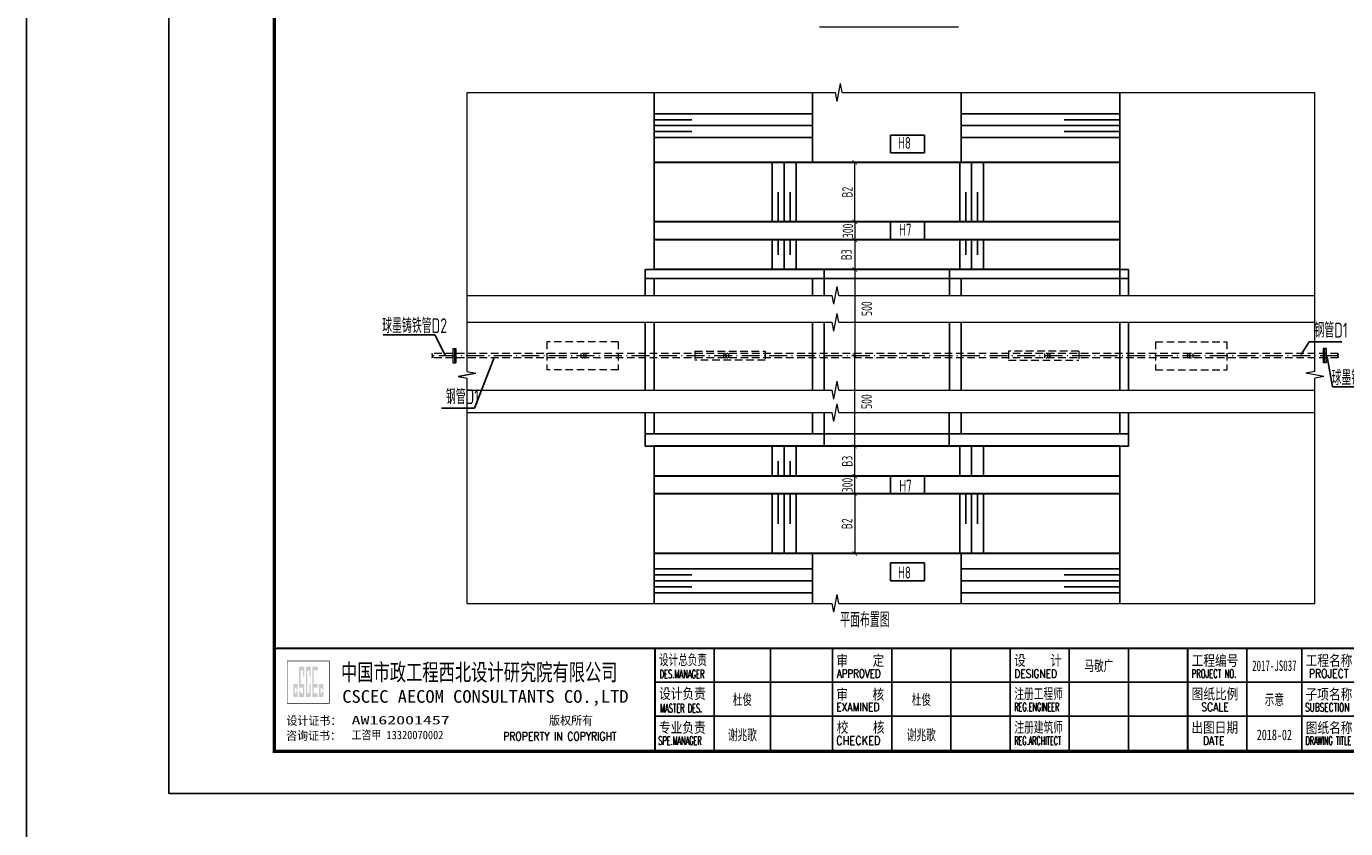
# Model space of a CAD drawing. Extents: x -493406 to 788281, y -294927 to -108123.
# Tile 6 of 9: x 451460 to 455891, y -289133 to -286440. Entities that reach past the tile are written whole.
import ezdxf
from ezdxf.enums import TextEntityAlignment as Align

# ---------------------------------------------------------------- set-up
doc = ezdxf.new("R2010")
doc.units = 0
for name, pattern in [('ACAD_ISO02W100', [15, 12, -3]), ('ACAD_ISO10W100', [18.5, 12, -3, 0.5, -3]), ('DASHED', [19.05, 12.7, -6.35])]:
    doc.linetypes.add(name, pattern=pattern)
doc.layers.add('GPSCOMMON', color=7, linetype='Continuous')
doc.layers.add('pp-com', color=7, linetype='Continuous')
for name, color, linetype, lineweight in [('SWJGYS01000', 24, 'Continuous', 0), ('标注', 4, 'Continuous', 13), ('河口线', 4, 'ACAD_ISO02W100', 70)]:
    doc.layers.add(name, color=color, linetype=linetype, lineweight=lineweight)
doc.styles.add('gpshz', font='tssdeng.shx', dxfattribs={"width": 0.7, "bigfont": 'tssdchn.shx'})
doc.styles.add('图签', font='txt', dxfattribs={"width": 0.66})
doc.styles.add('图签 1', font='romanc.shx', dxfattribs={"width": 0.8})
doc.styles.add('图签1', font='romanc.shx', dxfattribs={"width": 0.8})
doc.dimstyles.new('副本 (2) 1bi50', dxfattribs={"dimtxt": 35, "dimasz": 15, "dimexe": 15, "dimexo": 15, "dimgap": 0.01, "dimtad": 1, "dimdec": 0, "dimlfac": 5, "dimdsep": 46, "dimtxsty": 'gpshz', "dimblk": 'ARCHTICK', "dimcen": 2.5, "dimclrd": 256, "dimclre": 256, "dimclrt": 256, "dimadec": 0, "dimazin": 0, "dimtfac": 1, "dimtdec": 0, "dimtmove": 2, "dimatfit": 0, "dimfxl": 0, "dimlwd": -1, "dimlwe": -1, "dimarcsym": 0})

# ---------------------------------------------------------------- blocks, each defined once
blk = doc.blocks.new('_ArchTick')
at = {"color": 0, "linetype": 'ByBlock', "const_width": 0.15}
blk.add_lwpolyline([(-0.5, -0.5), (0.5, 0.5)], dxfattribs=at)
blk = doc.blocks.new('*D91')
at = {"layer": 'Defpoints', "color": 0}
for p in [(454242.5, -287096.6), (454242.5, -287156.6), (454242.5, -287156.6)]:
    blk.add_point(p, dxfattribs=at)
at = {"layer": '标注'}
for p, q in [((454227.5, -287096.6), (454227.5, -287096.6)), ((454242.5, -287096.6), (454242.5, -287156.6)), ((454227.5, -287156.6), (454227.5, -287156.6))]:
    blk.add_line(p, q, dxfattribs=at)
at = {"layer": '标注', "xscale": 15, "yscale": 15, "zscale": 15}
for p, rotation in [((454242.5, -287096.6), 90), ((454242.5, -287156.6), 270)]:
    blk.add_blockref('_ArchTick', p, dxfattribs=dict(at, rotation=rotation))
at = {"layer": '标注', "insert": (454219.5, -287126.6), "char_height": 35, "attachment_point": 5, "rotation": 90, "style": 'gpshz'}
blk.add_mtext('300', dxfattribs=at)
blk = doc.blocks.new('*U69')
at = {"linetype": 'Continuous'}
h = blk.add_hatch(color=0, dxfattribs=at)
h.paths.add_polyline_path([(30.15, 24.21), (30.15, 23.67), (29.79, 23.67), (29.79, 25.06), (30.15, 25.06), (30.15, 24.58), (30.49, 24.58), (30.49, 25.94), (29.45, 25.94), (29.45, 22.84), (30.49, 22.84), (30.49, 24.21)])
h.paths.add_polyline_path([(30.83, 24.21), (30.83, 22.84), (32.1, 22.84), (32.1, 25.94), (31.17, 25.94), (31.17, 29.16), (31.76, 29.16), (31.76, 27.64), (32.1, 27.64), (32.1, 29.98), (30.83, 29.98), (30.83, 25.06), (31.76, 25.06), (31.76, 23.67), (31.17, 23.67), (31.17, 24.21)])
h.paths.add_polyline_path([(33.25, 25.94), (33.25, 23.67), (32.78, 23.67), (32.78, 29.16), (33.25, 29.16), (33.25, 27.64), (33.59, 27.64), (33.59, 29.98), (32.44, 29.98), (32.44, 22.84), (33.59, 22.84), (33.59, 25.94)])
h.paths.add_polyline_path([(35.22, 29.98), (33.93, 29.98), (33.93, 22.84), (35.22, 22.84), (35.22, 23.67), (34.27, 23.67), (34.27, 25.06), (35.22, 25.06), (35.22, 25.94), (34.27, 25.94), (34.27, 29.16), (35.22, 29.16)])
h.paths.add_polyline_path([(36.25, 24.21), (36.25, 23.67), (35.9, 23.67), (35.9, 25.06), (36.25, 25.06), (36.25, 24.58), (36.59, 24.58), (36.59, 25.94), (35.56, 25.94), (35.56, 22.84), (36.59, 22.84), (36.59, 24.21)])
at = {"color": 0}
for p, q in [((129, 10.34), (129, 34.34)), ((142.36, 10.34), (142.36, 34.34)), ((157, 10.34), (157, 34.34)), ((171, 10.34), (171, 34.34)), ((185, 10.34), (185, 34.34)), ((199, 10.34), (199, 34.34)), ((213, 10.34), (213, 34.34)), ((227, 10.34), (227, 34.34)), ((255, 10.34), (255, 34.34)), ((268, 10.34), (268, 34.34)), ((115, 26.34), (330, 26.34)), ((115, 18.34), (327, 18.34))]:
    blk.add_line(p, q, dxfattribs=at)
blk.add_lwpolyline([(0, 0), (420, 0), (420, 297), (0, 297)], close=True, dxfattribs=at)
for points, const_width in [([(410, 10), (410, 287), (25, 287), (25, 10), (410, 10)], 0.75), ([(25, 34.34), (410, 34.34)], 0.5), ([(115, 10.34), (115, 34.34)], 0.5), ([(241, 10.34), (241, 34.34)], 0.5)]:
    blk.add_lwpolyline(points, dxfattribs=dict(at, const_width=const_width))
at = {"color": 0, "linetype": 'Continuous', "const_width": 0.107}
blk.add_lwpolyline([(28, 21.34), (38, 21.34), (38, 31.34), (28, 31.34)], close=True, dxfattribs=at)
at = {"color": 0, "linetype": 'Continuous'}
for s, height, style, width, p in [('中国市政工程西北设计研究院有限公司', 4, '图签', 0.74, (40.74, 26.71)), ('设计总负责', 2.5, '图签', 0.67, (115.98, 30.39)), ('审    定', 2.5, '图签', 0.85, (157.92, 30.22)), ('设    计', 2.5, '图签', 0.85, (199.94, 30.25)), ('工程编号', 2.5, '图签', 0.85, (241.94, 30.2)), ('工程名称', 2.5, '图签', 0.85, (268.91, 30.22)), ('DES.MANAGER', 2, '图签1', 0.55, (116.1, 27.26)), ('APPROVED', 2, '图签 1', 0.75, (158.02, 27.38)), ('DESIGNED', 2, '图签 1', 0.78, (199.99, 27.38)), ('PROJECT NO.', 2, '图签 1', 0.6, (241.93, 27.38)), ('PROJECT', 2, '图签 1', 0.8, (269.68, 27.39)), ('设计负责', 2.5, '图签', 0.85, (115.98, 22.4)), ('审    核', 2.5, '图签', 0.85, (157.92, 22.21)), ('注册工程师', 2.5, '图签', 0.68, (200, 22.38)), ('图纸比例', 2.5, '图签', 0.85, (241.94, 22.31)), ('子项名称', 2.5, '图签', 0.85, (268.88, 22.24)), ('CSCEC AECOM CONSULTANTS CO.,LTD', 3, '图签', 1.07, (41.06, 21.47)), ('MASTER DES.', 2, '图签1', 0.57, (116.21, 19.2)), ('EXAMINED', 2, '图签 1', 0.79, (157.88, 19.46)), ('REG.ENGINEER', 2, '图签 1', 0.53, (199.98, 19.5)), ('SCALE', 2, '图签 1', 0.8, (244.22, 19.48)), ('SUBSECTION', 2, '图签 1', 0.64, (268.76, 19.39)), ('专业负责', 2.5, '图签', 0.85, (115.95, 14.38)), ('校    核', 2.5, '图签', 0.85, (158, 14.42)), ('注册建筑师', 2.5, '图签', 0.68, (200.02, 14.45)), ('出图日期', 2.5, '图签', 0.85, (241.87, 14.4)), ('图纸名称', 2.5, '图签', 0.85, (268.91, 14.33)), ('PROPERTY IN COPYRIGHT', 2, '图签 1', 0.8, (79.11, 12.55)), ('SPE.MANAGER', 2, '图签 1', 0.56, (115.81, 11.53)), ('CHECKED', 2, '图签 1', 0.85, (157.85, 11.55)), ('REG.ARCHITECT', 2, '图签 1', 0.5, (199.98, 11.52)), ('DATE', 2, '图签 1', 0.8, (244.61, 11.52)), ('DRAWING TITLE', 2, '图签 1', 0.5, (268.86, 11.53))]:
    blk.add_text(s, height=height, dxfattribs=dict(at, style=style, width=width)).set_placement(p)
at = {"color": 0, "linetype": 'Continuous', "style": '图签'}
for s, p in [('设计证书：', (27.85, 16.24)), ('版权所有', (89.96, 16.29)), ('咨询证书：', (27.76, 12.7))]:
    blk.add_text(s, height=2, dxfattribs=at).set_placement(p)
at = {"color": 0, "linetype": 'Continuous', "style": '图签', "flags": 8}
for tag, width, p, p2 in [('设计总负责', 0.611046, (130.25, 28.99), (141.11, 28.99)), ('工程名称', 2.988281, (283.25, 28.99), (325.75, 28.99)), ('图纸编号', 2.575163, (345.13, 28.99), (381.76, 28.99)), ('子项名称', 2.988281, (283.25, 20.99), (325.75, 20.99))]:
    blk.add_attdef(tag, text='', height=2.5, dxfattribs=dict(at, width=width)).set_placement(p, p2, align=Align.FIT)
at = {"color": 0, "linetype": 'Continuous', "ltscale": 0.055, "style": '图签', "flags": 8}
for tag, width, p, p2 in [('审定', 1.617188, (172.25, 28.99), (183.75, 28.99)), ('设计', 1.617188, (214.25, 28.99), (225.75, 28.99)), ('工程编号', 0.738284, (256.25, 28.99), (266.75, 28.99)), ('版本', 1.530605, (397.87, 28.99), (408.75, 28.99)), ('设计负责', 0.763807, (130.25, 20.99), (141.11, 20.99)), ('审核', 1.617188, (172.25, 20.99), (183.75, 20.99)), ('注册工程师', 0.646875, (214.25, 20.99), (225.75, 20.99)), ('图纸比例', 0.738284, (256.25, 20.99), (266.75, 20.99)), ('专业负责', 0.763807, (130.25, 12.65), (141.11, 12.65)), ('校核', 1.617188, (172.25, 12.65), (183.75, 12.65)), ('注册建筑师', 0.646875, (214.25, 12.65), (225.75, 12.65)), ('出图日期', 0.738284, (256.25, 12.65), (266.75, 12.65))]:
    blk.add_attdef(tag, text='', height=2.5, dxfattribs=dict(at, width=width)).set_placement(p, p2, align=Align.FIT)
at = {"color": 0, "linetype": 'Continuous', "style": '图签'}
for tag, p, width in [('设计证书', (43.26, 16.37), 1.55), ('咨询证书', (43.26, 12.88), 0.9)]:
    blk.add_attdef(tag, p, '', height=2, dxfattribs=dict(at, width=width))
at = {"color": 0, "linetype": 'Continuous', "style": '图签', "width": 0.85}
for tag, height, p in [('图纸名称_1_1', 2.5, (305.02, 13.35)), ('图纸名称_2_1', 2.2, (305.02, 15.12)), ('图纸名称_2_2', 2.2, (305.02, 11.51))]:
    blk.add_attdef(tag, text='', height=height, dxfattribs=at).set_placement(p, align=Align.CENTER)
blk = doc.blocks.new('20180504.1549202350')
at = {"layer": 'GPSCOMMON'}
for p, q in [((453568.14, -286662.22, -1573.06), (453568.14, -287256.62, -1573.06)), ((454100.13, -286662.22, -423.94), (454100.13, -286896.62, -423.94)), ((454600.13, -286662.22, -423.94), (454600.13, -286896.62, -423.94)), ((455132.12, -287286.62, -423.94), (455132.12, -286662.22, -423.94)), ((454100.13, -286733.52, -484.95), (453568.14, -286733.52, -2501.3)), ((454600.13, -286733.52, -736.07), (455132.12, -286733.52, -3172.83)), ((453695.13, -286753.52, -598.65), (453568.14, -286753.52, -2229.7)), ((454100.13, -286773.52, -484.95), (453568.14, -286773.52, -2501.3)), ((454600.13, -286773.52, -736.07), (455132.12, -286773.52, -3172.83)), ((454945.13, -286753.52, -598.65), (455132.12, -286753.52, -3501.06)), ((453695.13, -286793.52, -598.65), (453568.14, -286793.52, -2229.7)), ((454100.13, -286813.52, -484.95), (453568.14, -286813.52, -2501.3)), ((454362.53, -286805.02, -423.94), (454362.53, -286865.02, -423.94)), ((454362.53, -286805.02, -423.94), (454476.53, -286805.02, -423.94)), ((454476.53, -286805.02, -423.94), (454476.53, -286865.02, -423.94)), ((454600.13, -286813.52, -736.07), (455132.12, -286813.52, -3172.83)), ((454945.13, -286793.52, -598.65), (455132.12, -286793.52, -3501.06)), ((454362.53, -286865.02, -423.94), (454476.53, -286865.02, -423.94)), ((453965.33, -286896.62, -423.94), (453965.33, -287096.62, -423.94)), ((454005.33, -286896.62, -423.94), (454005.33, -287096.62, -423.94)), ((454045.33, -286896.62, -423.94), (454045.33, -287096.62, -423.94)), ((454594.93, -286896.62, -423.94), (454594.93, -287096.62, -423.94)), ((454634.93, -286896.62, -423.94), (454634.93, -287096.62, -423.94)), ((454674.93, -286896.62, -423.94), (454674.93, -287096.62, -423.94)), ((453985.33, -286996.62, -423.94), (453985.33, -287096.62, -423.94)), ((454025.33, -286996.62, -423.94), (454025.33, -287096.62, -423.94)), ((454614.93, -286996.62, -423.94), (454614.93, -287096.62, -423.94)), ((454654.93, -286996.62, -423.94), (454654.93, -287096.62, -423.94)), ((454362.53, -287096.62, -423.94), (454362.53, -287156.62, -423.94)), ((454476.53, -287096.62, -423.94), (454476.53, -287156.62, -423.94)), ((453965.33, -287156.62, -423.94), (453965.33, -287256.62, -423.94)), ((453985.33, -287156.62, -423.94), (453985.33, -287206.62, -423.94)), ((454005.33, -287156.62, -423.94), (454005.33, -287256.62, -423.94)), ((454025.33, -287156.62, -423.94), (454025.33, -287206.62, -423.94)), ((454045.33, -287156.62, -423.94), (454045.33, -287256.62, -423.94)), ((454594.93, -287156.62, -423.94), (454594.93, -287256.62, -423.94)), ((454614.93, -287156.62, -423.94), (454614.93, -287206.62, -423.94)), ((454634.93, -287156.62, -423.94), (454634.93, -287256.62, -423.94)), ((454654.93, -287156.62, -423.94), (454654.93, -287206.62, -423.94)), ((454674.93, -287156.62, -423.94), (454674.93, -287256.62, -423.94)), ((453538.14, -287256.62, -2615), (453538.14, -287343.22, -2615)), ((453538.14, -287256.62, -2615), (453568.14, -287256.62, -423.94)), ((454140.13, -287256.62, -423.94), (454140.13, -287343.22, -423.94)), ((454560.13, -287256.62, -423.94), (454560.13, -287343.22, -423.94)), ((455132.12, -287256.62, -423.94), (455162.12, -287256.62, -423.94)), ((455162.12, -287256.62, -423.94), (455162.12, -287343.22, -423.94)), ((454140.13, -287286.62, -172.79), (453538.14, -287286.62, -2332.65)), ((453568.14, -287286.62, -2615), (453568.14, -287343.22, -2615)), ((454100.13, -287286.62, -423.94), (454100.13, -287343.22, -423.94)), ((454140.13, -287286.62, -172.79), (454560.13, -287286.62, -380.58)), ((454560.13, -287286.62, -380.58), (455162.12, -287286.62, -2990.78)), ((454600.13, -287286.62, -423.94), (454600.13, -287343.22, -423.94)), ((455132.12, -287286.62, -423.94), (455132.12, -287343.22, -423.94)), ((453538.14, -287433.48, -2615), (453538.14, -287661.32, -2615)), ((453568.14, -287433.48, -2615), (453568.14, -287661.32, -2615)), ((454100.13, -287433.48, -423.94), (454100.13, -287661.32, -423.94)), ((454140.13, -287433.48, -423.94), (454140.13, -287661.32, -423.94)), ((454560.13, -287433.48, -423.94), (454560.13, -287661.32, -423.94)), ((454600.13, -287433.48, -423.94), (454600.13, -287661.32, -423.94)), ((455132.12, -287433.48, -3035.42), (455132.12, -287661.32, -3035.42)), ((455162.12, -287433.48, -3035.42), (455162.12, -287661.32, -3035.42)), ((452658, -287475.82, -2016.35), (452832.37, -287475.82, -2016.35)), ((452867.87, -287545.52, -2440.29), (452832.37, -287475.82, -2016.35)), ((455768, -287498.86), (455741.26, -287541.97, -2843.56)), ((455768, -287498.86), (455878.5, -287498.86)), ((452964.86, -287721.92), (453030.46, -287555.52, -2479.54)), ((455846.44, -287650.2, -2016.35), (455829.29, -287549.07, -2855.73)), ((452910.42, -287615.31, -2016.35), (452969.99, -287604.21, -2016.35)), ((455846.44, -287650.2, -2016.35), (456020.81, -287650.2, -2016.35)), ((452854.36, -287721.92), (452964.86, -287721.92)), ((453538.14, -287736.78, -2615), (453538.14, -287849.62, -2615)), ((453568.14, -287736.78, -2615), (453568.14, -287808.18, -2615)), ((454100.13, -287736.78, -423.94), (454100.13, -287808.18, -423.94)), ((454140.13, -287736.78, -423.94), (454140.13, -287849.62, -423.94)), ((454559.07, -287736.78, -2714.73), (454559.07, -287849.62, -2714.73)), ((454600.13, -287736.78, -423.94), (454600.13, -287808.18, -423.94)), ((455132.12, -287736.78, -728.73), (455132.12, -287808.18, -728.73)), ((455132.12, -287736.78, -728.73), (455132.12, -287808.18, -728.73)), ((455162.12, -287736.78, -728.73), (455162.12, -287849.62, -728.73)), ((454140.13, -287808.18, -172.79), (453538.14, -287808.18, -2332.65)), ((454140.13, -287808.18, -172.79), (454559.07, -287808.18, -376)), ((454559.07, -287808.18, -376), (455162.12, -287808.18, -2990.78)), ((453538.14, -287849.62, -2615), (453568.14, -287849.62, -2448.35)), ((453568.14, -287849.62, -598.65), (453568.14, -288376.72, -598.65)), ((453965.33, -287949.62, -423.94), (453965.33, -287849.62, -423.94)), ((454005.33, -287949.62, -423.94), (454005.33, -287849.62, -423.94)), ((454045.33, -287949.62, -423.94), (454045.33, -287849.62, -423.94)), ((454594.93, -287949.62, -423.94), (454594.93, -287849.62, -423.94)), ((454634.93, -287949.62, -423.94), (454634.93, -287849.62, -423.94)), ((454674.93, -287949.62, -423.94), (454674.93, -287849.62, -423.94)), ((455132.12, -287849.62, -903.45), (455132.12, -288376.72, -903.45)), ((455162.12, -287849.62, -728.73), (455132.12, -287849.62, -728.73)), ((453985.33, -287949.62, -423.94), (453985.33, -287899.62, -423.94)), ((454025.33, -287949.62, -423.94), (454025.33, -287899.62, -423.94)), ((454362.53, -288009.62, -423.94), (454362.53, -287949.62, -423.94)), ((454476.53, -288009.62, -423.94), (454476.53, -287949.62, -423.94)), ((453965.33, -288209.62, -423.94), (453965.33, -288009.62, -423.94)), ((453985.33, -288109.62, -423.94), (453985.33, -288009.62, -423.94)), ((454005.33, -288209.62, -423.94), (454005.33, -288009.62, -423.94)), ((454025.33, -288109.62, -423.94), (454025.33, -288009.62, -423.94)), ((454045.33, -288209.62, -423.94), (454045.33, -288009.62, -423.94)), ((454594.93, -288209.62, -423.94), (454594.93, -288009.62, -423.94)), ((454614.93, -288109.62, -423.94), (454614.93, -288009.62, -423.94)), ((454634.93, -288209.62, -423.94), (454634.93, -288009.62, -423.94)), ((454654.93, -288109.62, -423.94), (454654.93, -288009.62, -423.94)), ((454674.93, -288209.62, -423.94), (454674.93, -288009.62, -423.94)), ((454100.13, -288209.62, -423.94), (454100.13, -288376.72, -423.94)), ((454600.13, -288209.62, -423.94), (454600.13, -288376.72, -423.94)), ((454362.53, -288301.22, -423.94), (454362.53, -288241.22, -423.94)), ((454362.53, -288241.22, -423.94), (454476.53, -288241.22, -423.94)), ((454476.53, -288301.22, -423.94), (454476.53, -288241.22, -423.94)), ((454100.13, -288261.42, -484.95), (453568.14, -288261.42, -2501.3)), ((453695.13, -288281.42, -598.65), (453568.14, -288281.42, -2229.7)), ((454600.13, -288261.42, -736.07), (455132.12, -288261.42, -3172.83)), ((454945.13, -288281.42, -598.65), (455132.12, -288281.42, -3501.06)), ((454100.13, -288301.42, -484.95), (453568.14, -288301.42, -2501.3)), ((453695.13, -288321.42, -598.65), (453568.14, -288321.42, -2229.7)), ((454100.13, -288341.42, -484.95), (453568.14, -288341.42, -2501.3)), ((454362.53, -288301.22, -423.94), (454476.53, -288301.22, -423.94)), ((454600.13, -288301.42, -736.07), (455132.12, -288301.42, -3172.83)), ((454600.13, -288341.42, -736.07), (455132.12, -288341.42, -3172.83)), ((454945.13, -288321.42, -598.65), (455132.12, -288321.42, -3501.06))]:
    blk.add_line(p, q, dxfattribs=at)
blk.add_lwpolyline([(451460.3, -283910.4), (458292.3, -283910.4), (458292.3, -294926.9), (451460.3, -294926.9)], close=True, dxfattribs=at)
for centre, start, end in [((452830.62, -287541.97, -2440.29), 150, 210), ((452830.62, -287549.07, -2440.29), 150, 210), ((452818.32, -287549.07, -2440.29), 330, 30), ((455871.39, -287541.97, -2860.7), 150, 210), ((455859.09, -287541.97, -2860.7), 330, 30), ((455859.09, -287549.07, -2860.7), 330, 30)]:
    blk.add_arc(centre, 7.1, start, end, dxfattribs=at)
at = {"layer": 'SWJGYS01000', "color": 1, "linetype": 'Continuous', "lineweight": 30}
for p, q in [((455132.12, -286896.62, -2868.77), (453568.14, -286896.62, -2448.35)), ((455132.12, -287096.62, -2868.77), (453568.14, -287096.62, -2448.35)), ((455132.12, -287156.62, -2868.77), (453568.14, -287156.62, -2448.35)), ((455132.12, -287256.62, -2868.77), (453568.14, -287256.62, -2448.35)), ((455132.12, -287849.62, -2868.77), (453568.14, -287849.62, -2448.35)), ((455132.12, -287949.62, -2868.77), (453568.14, -287949.62, -2448.35)), ((455132.12, -288009.62, -2868.77), (453568.14, -288009.62, -2448.35)), ((455132.12, -288209.62, -2868.77), (453568.14, -288209.62, -2448.35))]:
    blk.add_line(p, q, dxfattribs=at)
at = {"layer": 'SWJGYS01000', "color": 1, "linetype": 'DASHED', "lineweight": 15, "ltscale": 2}
for p, q in [((453208.19, -287498.52, 2191.06), (453208.19, -287592.52, 2191.06)), ((453448.19, -287498.52, -2508.47), (453208.19, -287498.52, -2508.47)), ((453448.19, -287498.52, 2191.06), (453448.19, -287592.52, 2191.06)), ((455252.07, -287498.52, 2191.06), (455252.07, -287592.52, 2191.06)), ((455252.07, -287498.52, -2508.47), (455492.07, -287498.52, -2508.47)), ((455492.07, -287498.52, 2191.06), (455492.07, -287592.52, 2191.06)), ((455865.24, -287538.42, -2860.7), (452824.47, -287538.42, -2440.29)), ((453705.44, -287530.62, 2191.06), (453705.44, -287560.42, 2191.06)), ((453705.44, -287530.62, -8672.17), (453941.1, -287530.62, -7394.84)), ((453941.1, -287530.62, 2191.06), (453941.1, -287560.42, 2191.06)), ((454759.16, -287530.62, 2191.06), (454759.16, -287560.42, 2191.06)), ((454994.82, -287530.62, -8672.17), (454759.16, -287530.62, -7394.84)), ((454994.82, -287530.62, 2191.06), (454994.82, -287560.42, 2191.06)), ((455865.24, -287552.62, -2860.7), (452824.47, -287552.62, -2440.29)), ((453941.1, -287560.42, -7394.84), (453705.44, -287560.42, -8672.17)), ((454759.16, -287560.42, -7394.84), (454994.82, -287560.42, -8672.17)), ((453448.19, -287592.52, -2508.47), (453208.19, -287592.52, -2508.47)), ((455252.07, -287592.52, -2508.47), (455492.07, -287592.52, -2508.47))]:
    blk.add_line(p, q, dxfattribs=at)
at = {"layer": 'SWJGYS01000', "color": 1, "linetype": 'ACAD_ISO10W100', "lineweight": 15, "ltscale": 5}
for p, q in [((455865.24, -287545.52, -2860.7), (452824.47, -287545.52, -2440.29)), ((453322.53, -287538.42, -312.01), (453322.53, -287552.62, -312.01)), ((453819.73, -287552.62, -312.01), (453819.73, -287538.42, -312.01)), ((454880.53, -287552.62, -312.01), (454880.53, -287538.42, -312.01)), ((455377.73, -287538.42, -312.01), (455377.73, -287552.62, -312.01))]:
    blk.add_line(p, q, dxfattribs=at)
for centre, start, end in [((453326.67, -287545.52, 4694.14), 270, 90), ((453334.06, -287545.52, 4694.14), 270, 90), ((453808.2, -287545.52, 4694.14), 90, 270), ((453815.59, -287545.52, 4694.14), 90, 270), ((454884.67, -287545.52, 4694.14), 270, 90), ((454892.06, -287545.52, 4694.14), 270, 90), ((455366.2, -287545.52, 4694.14), 90, 270), ((455373.59, -287545.52, 4694.14), 90, 270)]:
    blk.add_arc(centre, 7.1, start, end, dxfattribs=at)
at = {"layer": '标注'}
for p, q in [((454123.56, -286441.94), (454590.62, -286441.94)), ((454183.06, -286692.01, -423.94), (454194.17, -286632.43, -423.94)), ((454199.73, -286662.22, -423.94), (454194.17, -286632.43, -423.94)), ((452940.21, -286662.22, -2440.29), (454177.51, -286662.22, -423.94)), ((452940.21, -287598.65, -2016.35), (452940.21, -286662.22, -2016.35)), ((454183.06, -286692.01, -423.94), (454177.51, -286662.22, -423.94)), ((454199.73, -286662.22, -423.94), (455787.45, -286662.22, -2860.7)), ((455787.45, -287598.65, -2436.76), (455787.45, -286662.22, -2436.76)), ((454242.53, -287096.62, -423.94), (454242.53, -286896.62, -423.94)), ((454242.53, -287156.62, -423.94), (454242.53, -287256.62, -423.94)), ((454242.53, -287256.62, -423.94), (454242.53, -287545.52, -423.94)), ((454171.96, -287373.01, -3038.95), (454183.06, -287313.43, -3038.95)), ((454188.62, -287343.22, -3038.95), (454183.06, -287313.43, -3038.95)), ((452940.21, -287343.22, -5667.72), (454166.4, -287343.22, -3038.95)), ((454171.96, -287373.01, -3038.95), (454166.4, -287343.22, -3038.95)), ((454188.62, -287343.22, -3038.95), (455787.45, -287343.22, -2520.45)), ((454171.96, -287463.26, -423.94), (454183.06, -287403.69, -423.94)), ((454188.62, -287433.48, -423.94), (454183.06, -287403.69, -423.94)), ((452940.21, -287433.48, -3052.71), (454166.4, -287433.48, -423.94)), ((454171.96, -287463.26, -423.94), (454166.4, -287433.48, -423.94)), ((454188.62, -287433.48, -423.94), (455787.45, -287433.48, 94.55)), ((452893.07, -287521.67, -4631.35), (452893.07, -287569.37, -4631.35)), ((452893.07, -287521.67, -4631.35), (452903.07, -287521.67, -4631.35)), ((452898.07, -287521.67, -4631.35), (452898.07, -287569.37, -4631.35)), ((452903.07, -287521.67, -4631.35), (452903.07, -287569.37, -4631.35)), ((454242.53, -287849.62, -423.94), (454242.53, -287545.52, -423.94)), ((455815.29, -287521.67, -5051.77), (455815.29, -287569.37, -5051.77)), ((455825.29, -287521.67, -5051.77), (455815.29, -287521.67, -5051.77)), ((455820.29, -287521.67, -5051.77), (455820.29, -287569.37, -5051.77)), ((455825.29, -287521.67, -5051.77), (455825.29, -287569.37, -5051.77)), ((452893.07, -287569.37, -4631.35), (452903.07, -287569.37, -4631.35)), ((455825.29, -287569.37, -5051.77), (455815.29, -287569.37, -5051.77)), ((452910.42, -287615.31, -2016.35), (452940.21, -287620.87, -2016.35)), ((452940.21, -287598.65, -2016.35), (452969.99, -287604.21, -2016.35)), ((452940.21, -288376.72, -2016.35), (452940.21, -287620.87, -2016.35)), ((454171.96, -287691.11, -3038.95), (454183.06, -287631.53, -3038.95)), ((454188.62, -287661.32, -3038.95), (454183.06, -287631.53, -3038.95)), ((455787.45, -287598.65, -2436.76), (455757.67, -287604.21, -2436.76)), ((455817.24, -287615.31, -2436.76), (455757.67, -287604.21, -2436.76)), ((455817.24, -287615.31, -2436.76), (455787.45, -287620.87, -2436.76)), ((455787.45, -288376.72, -2436.76), (455787.45, -287620.87, -2436.76)), ((452940.21, -287661.32, -1374.36), (454166.4, -287661.32, -3038.95)), ((454055.22, -287661.32, -3038.95), (454166.4, -287661.32, -3038.95)), ((454171.96, -287691.11, -3038.95), (454166.4, -287661.32, -3038.95)), ((454188.62, -287661.32, -3038.95), (455787.45, -287661.32, -2520.45)), ((454171.96, -287766.56, -423.94), (454183.06, -287706.99, -423.94)), ((454188.62, -287736.78, -423.94), (454183.06, -287706.99, -423.94)), ((452940.21, -287736.78, -3052.71), (454166.4, -287736.78, -423.94)), ((454171.96, -287766.56, -423.94), (454166.4, -287736.78, -423.94)), ((454188.62, -287736.78, -423.94), (455787.45, -287736.78, 94.55)), ((454242.53, -287949.62, -423.94), (454242.53, -287849.62, -423.94)), ((454242.53, -288009.62, -423.94), (454242.53, -287949.62, -423.94)), ((454242.53, -288009.62, -423.94), (454242.53, -288209.62, -423.94)), ((452940.21, -288376.72, -2440.29), (454166.4, -288376.72, -423.94)), ((454171.96, -288406.51, -423.94), (454166.4, -288376.72, -423.94)), ((454171.96, -288406.51, -423.94), (454183.06, -288346.93, -423.94)), ((454188.62, -288376.72, -423.94), (454183.06, -288346.93, -423.94)), ((454188.62, -288376.72, -423.94), (455787.45, -288376.72, -2860.7))]:
    blk.add_line(p, q, dxfattribs=at)
at = {"layer": 'pp-com'}
ref = blk.add_blockref('*U69', (451938.3, -289015.44), dxfattribs=dict(at, xscale=14.2, yscale=14.2, zscale=14.2))
ref.add_attrib('咨询证书', '工咨甲 13320070002', (452552.55, -288832.59), dxfattribs={"layer": '0', "color": 0, "height": 28.4, "style": '图签', "width": 0.9})
ref.add_attrib('出图日期', '2018-02', dxfattribs={"layer": '0', "color": 0, "height": 35.5, "style": '图签', "width": 0.7, "flags": 8}).set_placement((455651.6, -288835.81), align=Align.CENTER)
ref.add_attrib('图纸比例', '示意', dxfattribs={"layer": '0', "color": 0, "height": 35.5, "style": '图签', "width": 0.7, "flags": 8}).set_placement((455651.6, -288717.4), align=Align.CENTER)
ref.add_attrib('工程编号', '2017-JS037', dxfattribs={"layer": '0', "color": 0, "height": 35.5, "style": '图签', "width": 0.587346, "flags": 8}).set_placement((455577.05, -288603.8), (455726.15, -288603.8), align=Align.FIT)
ref.add_attrib('设计', '马敬广', dxfattribs={"layer": '0', "color": 0, "height": 35.5, "style": '图签', "width": 0.7, "flags": 8}).set_placement((455062.3, -288603.8), align=Align.CENTER)
ref.add_attrib('校核', '谢兆歌', dxfattribs={"layer": '0', "color": 0, "height": 35.5, "style": '图签', "width": 0.7, "flags": 8}).set_placement((454465.9, -288835.81), align=Align.CENTER)
ref.add_attrib('审核', '杜俊', dxfattribs={"layer": '0', "color": 0, "height": 35.5, "style": '图签', "width": 0.7, "flags": 8}).set_placement((454465.9, -288717.4), align=Align.CENTER)
ref.add_attrib('专业负责', '谢兆歌', dxfattribs={"layer": '0', "color": 0, "height": 35.5, "style": '图签', "width": 0.7, "flags": 8}).set_placement((453864.98, -288835.81), align=Align.CENTER)
ref.add_attrib('设计负责', '杜俊', dxfattribs={"layer": '0', "color": 0, "height": 35.5, "style": '图签', "width": 0.7, "flags": 8}).set_placement((453864.98, -288717.4), align=Align.CENTER)
ref.add_attrib('设计证书', 'AW162001457', (452552.55, -288782.96), dxfattribs={"layer": '0', "color": 0, "height": 28.4, "style": '图签', "width": 1.55})
at = {"layer": '标注', "xscale": 15, "yscale": 15, "zscale": 15}
for p, rotation in [((454242.53, -286896.62, -423.94), 90), ((454242.53, -287096.62, -423.94), 270), ((454242.53, -287156.62, -423.94), 90), ((454242.53, -287256.62, -423.94), 270), ((454242.53, -287256.62, -423.94), 90), ((454242.53, -287545.52, -423.94), 270), ((454242.53, -287545.52, -423.94), 90), ((454242.53, -287849.62, -423.94), 270), ((454242.53, -287949.62, -423.94), 270), ((454242.53, -288009.62, -423.94), 270), ((454242.53, -288209.62, -423.94), 270)]:
    blk.add_blockref('_ArchTick', p, dxfattribs=dict(at, rotation=rotation))
at = {"layer": '标注', "style": 'gpshz', "width": 0.7}
for s, p in [('球墨铸铁管D2', (452655.14, -287469.96, -2440.29)), ('钢管D1', (455786.29, -287484.96)), ('球墨铸铁管D2', (455843.58, -287644.35, -2440.29)), ('钢管D1', (452869.19, -287708.02))]:
    blk.add_text(s, height=50, dxfattribs=at).set_placement(p)
blk.add_text('平面布置图', height=50, dxfattribs=at).set_placement((454359.41, -288471.89), align=Align.BOTTOM_RIGHT)
at = {"layer": '标注', "char_height": 35, "attachment_point": 5, "rotation": 90, "style": 'gpshz'}
for s, insert in [('B2', (454217.32, -286996.62, -423.94)), ('B3', (454214.74, -287206.62, -423.94)), ('500', (454282.76, -287387.62)), ('500', (454282.26, -287699.62)), ('B3', (454217.29, -287899.62, -423.94)), ('300', (454217.54, -287979.62, -423.94)), ('B2', (454216.31, -288109.62, -423.94))]:
    blk.add_mtext(s, dxfattribs=dict(at, insert=insert))
at = {"layer": '河口线', "linetype": 'Continuous', "lineweight": 0, "style": 'gpshz', "width": 0.7}
for s, p in [('H8', (454387.53, -286851.12, -423.94)), ('H7', (454391.23, -287142.72, -423.94)), ('H7', (454391.93, -288002.09, -423.94)), ('H8', (454387.53, -288293.69, -423.94))]:
    blk.add_text(s, height=40, dxfattribs=at).set_placement(p)
at = {"layer": '标注'}
dim = blk.add_linear_dim(base=(454242.53, -287156.62, -423.94), p1=(454242.53, -287096.62, -423.94), p2=(454242.53, -287156.62, -423.94), angle=90, dimstyle='副本 (2) 1bi50', override={"dimtxsty": 'gpshz'}, dxfattribs=at)
dim.commit()
dim.dimension.update_dxf_attribs({"geometry": '*D91', "text_midpoint": (454219.53, -287126.62, -423.94), "dimtype": 160})

msp = doc.modelspace()

# ---------------------------------------------------------------- block references
at = {"layer": 'GPSCOMMON'}
msp.add_blockref('20180504.1549202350', (0, 0), dxfattribs=at)

doc.saveas('drawing.dxf')
